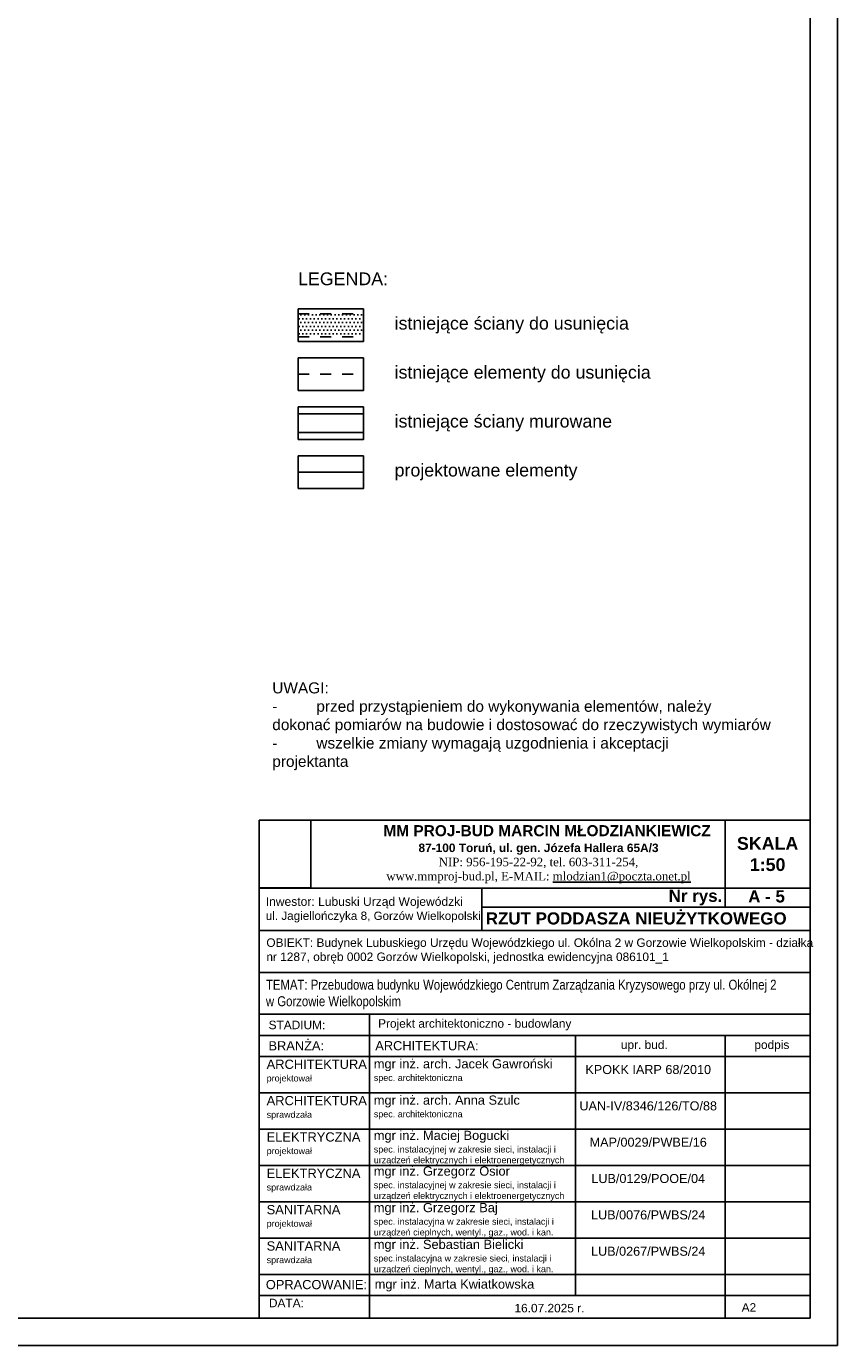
# Model space of a CAD drawing. Header units: millimetres. Extents: x 11979 to 23691, y 12825 to 41978.
# Tile 107 of 256: x 21771 to 22507, y 30141 to 31338. Entities that reach past the tile are written whole.
import ezdxf

# ---------------------------------------------------------------- set-up
doc = ezdxf.new("R2010")
doc.units = ezdxf.units.MM
doc.linetypes.add('4002', pattern=[2, 1, -1])
for name, color, linetype in [('- niebieska gruba', 161, 'Continuous'), ('-LEGENDA', 7, 'Continuous'), ('-RAMKA', 2, 'Continuous'), ('-SCIANY-NOSNE', 4, 'Continuous'), ('-WYMIAR', 8, 'Continuous'), ('0-RAMKA-1', 2, 'Continuous'), ('_PROJEKTOWANE', 5, 'Continuous'), ('KRESKOWANIE', 8, 'Continuous'), ('PATTERN_CLASS', 7, 'Continuous'), ('PROJEKTOWANE', 5, 'Continuous')]:
    doc.layers.add(name, color=color, linetype=linetype)
doc.layers.add('DO USU', color=7, linetype='Continuous', true_color=0x969696)
doc.layers.add('ISTN. BUD', color=253, linetype='Continuous', true_color=0x828282)
doc.styles.add('ARIAL', font='arial.ttf', dxfattribs={"height": 0.5})
doc.styles.get("Standard").update_dxf_attribs({"font": 'arial.ttf'})
picture_1 = doc.add_image_def('image6.jpg', size_in_pixel=(2304, 3037))

# ---------------------------------------------------------------- blocks, each defined once
blk = doc.blocks.new('fdfdssd')
at = {"layer": '-RAMKA', "color": 8}
for p in [(21287, 20416), (18317, 18316)]:
    blk.add_line(p, (21287, 18316), dxfattribs=at)
at = {"layer": '-RAMKA'}
blk.add_line((21262, 18341), (21262, 20391), dxfattribs=at)
at = {"layer": '-RAMKA', "color": 2}
blk.add_line((18442, 18341), (21262, 18341), dxfattribs=at)

msp = doc.modelspace()

# ---------------------------------------------------------------- hatches: boundary and pattern name
at = {"layer": 'ISTN. BUD'}
h = msp.add_hatch(dxfattribs=at)
h.set_pattern_fill('DOTS', color=256, scale=2.1675)
h.set_pattern_definition([(0, (354.508, 15740.1443), (1.72045312, 3.44090625), [0, -3.44090625])])
h.paths.add_polyline_path([(22017.71, 31056.46), (22076.89, 31056.46), (22076.89, 31077.22), (22017.71, 31077.22)])

# ---------------------------------------------------------------- linework, layer by layer
at = {"layer": '- niebieska gruba'}
msp.add_line((22017.71, 30933.59), (22076.89, 30933.59), dxfattribs=at)
at = {"layer": '-LEGENDA'}
for points in [[(22017.71, 31052.14), (22076.89, 31052.14), (22076.89, 31081.73), (22017.71, 31081.73)], [(22017.71, 31007.69), (22076.89, 31007.69), (22076.89, 31037.28), (22017.71, 31037.28)], [(22017.71, 30963.24), (22076.89, 30963.24), (22076.89, 30992.84), (22017.71, 30992.84)], [(22017.71, 30918.79), (22076.89, 30918.79), (22076.89, 30948.39), (22017.71, 30948.39)]]:
    msp.add_lwpolyline(points, close=True, dxfattribs=at)
at = {"layer": '-SCIANY-NOSNE'}
for p, q in [((22017.71, 30986.54), (22076.89, 30986.54)), ((22017.71, 30969.54), (22076.89, 30969.54))]:
    msp.add_line(p, q, dxfattribs=at)
at = {"layer": 'DO USU', "linetype": '4002', "ltscale": 10}
for p, q in [((22017.71, 31077.29), (22076.89, 31077.29)), ((22017.71, 31056.45), (22076.89, 31056.45)), ((22017.71, 31022.49), (22076.89, 31022.49))]:
    msp.add_line(p, q, dxfattribs=at)
at = {"layer": 'PATTERN_CLASS'}
for p, q in [((22405.28, 30617.64), (22405.28, 30538.85)), ((21982.35, 30556.12), (22482.42, 30556.12)), ((22184.25, 30556.12), (22184.25, 30517.55)), ((22184.25, 30538.85), (22482.42, 30538.85)), ((21982.35, 30517.55), (22482.42, 30517.55)), ((21982.35, 30479.64), (22482.42, 30479.64)), ((21982.35, 30441.73), (22482.42, 30441.73)), ((22082.38, 30441.73), (22082.38, 30165.87)), ((21982.35, 30422.44), (22482.42, 30422.44)), ((22269.53, 30422.44), (22269.53, 30186.46)), ((22405.28, 30422.44), (22405.28, 30165.87)), ((21982.35, 30403.16), (22482.42, 30403.16)), ((21982.35, 30403.16), (22482.42, 30403.16)), ((21982.35, 30370.18), (22482.42, 30370.18)), ((21982.35, 30337.2), (22482.42, 30337.2)), ((21982.35, 30304.23), (22482.42, 30304.23)), ((21982.35, 30271.25), (22482.42, 30271.25)), ((21982.35, 30238.27), (22482.42, 30238.27)), ((21982.35, 30205.29), (22482.42, 30205.29)), ((21982.35, 30186.46), (22482.42, 30186.46)), ((21982.35, 30165.87), (22482.42, 30165.87))]:
    msp.add_line(p, q, dxfattribs=at)
msp.add_lwpolyline([(21982.35, 30165.87), (22482.42, 30165.87), (22482.42, 30617.77), (21982.35, 30617.77)], close=True, dxfattribs=at)

# ---------------------------------------------------------------- block references
at = {"layer": '_PROJEKTOWANE'}
msp.add_blockref('fdfdssd', (1220.43, 11824.9), dxfattribs=at)

# ---------------------------------------------------------------- texts
at = {"layer": '0-RAMKA-1', "char_height": 11.56, "width": 810.8783, "attachment_point": 1}
for s, insert in [('LEGENDA:', (22017.56, 31114.89)), ('istniejące ściany do usunięcia ', (22105.19, 31074.59)), ('istniejące elementy do usunięcia', (22105.19, 31030.14)), ('istniejące ściany murowane', (22105.19, 30985.7)), ('projektowane elementy', (22105.19, 30941.25))]:
    msp.add_mtext(s, dxfattribs=dict(at, insert=insert))
at = {"layer": '0-RAMKA-1', "style": 'ARIAL'}
for s, insert, char_height, width, attachment_point in [('{\\fArial|b1|i0|c238|p34;\\H1.3x;    \\C170;MM PROJ-BUD MARCIN MŁODZIANKIEWICZ\\H0.7692x; \\C256;\\P87-100 Toruń, ul. gen. Józefa Hallera 65A/3\\P\\fTimes New Roman|b0|i0|c238|p18;NIP: 956-195-22-92, tel. 603-311-254,\\P\\C170;www.mmproj-bud.pl, E-MAIL: \\Lmlodzian1@poczta.onet.pl}', (22235.86, 30586.92), 7.714, 338.8396, 5), ('\\fArial|b1|i0|c238|p34;Nr rys. ', (22354.03, 30547.49), 11, 50.3342, 4), ('\\fArial|b1|i0|c238|p34;A - 5', (22426.26, 30548.51), 11, 295.2821, 4), ('\\fArial|b1|i0|c238|p34;RZUT PODDASZA NIEUŻYTKOWEGO', (22187.97, 30528.53), 11, 353.3315, 4), ('OBIEKT: Budynek Lubuskiego Urzędu Wojewódzkiego ul. Okólna 2 w Gorzowie Wielkopolskim - działka nr 1287, obręb 0002 Gorzów Wielkopolski, jednostka ewidencyjna 086101_1', (21988.75, 30499.03), 7.71403, 495.3944, 4), ('{\\fArial Narrow|b0|i0|c238|p34;\\H1.166738x;TEMAT: Przebudowa budynku Wojewódzkiego Centrum Zarządzania Kryzysowego przy ul. Okólnej 2 w Gorzowie Wielkopolskim}', (21988.36, 30459.59), 7.71403, 466.2419, 4), ('Projekt architektoniczno - budowlany', (22090.2, 30432.09), 7.714, 364.8363, 4), ('{\\fArial|b0|i0|c238|p34;STADIUM:}', (21990.79, 30431.86), 7.714, 82.5777, 4), ('{\\fArial|b0|i0|c238|p34;BRANŻA:}', (21990.68, 30413.03), 8.3333, 89.2072, 4), ('ARCHITEKTURA:', (22087.65, 30413.03), 8.3333, 227.4595, 4), ('{\\fArial|b0|i0|c238|p34;upr. bud.}', (22331.91, 30412.8), 7.714, 69.4263, 5), ('{\\fArial|b0|i0|c238|p34;podpis}', (22447.71, 30412.8), 7.714, 69.4263, 5), ('{\\fArial|b0|i0|c238|p34;mgr inż. arch. Jacek Gawroński\\P\\H0.7x;spec. architektoniczna}', (22086.29, 30390.1), 8.3333, 167.9203, 4), ('ARCHITEKTURA\\P\\H0.69651x;projektował', (21989, 30389.65), 8.375, 89.6532, 4), ('{\\fArial|b0|i0|c238|p34;KPOKK IARP 68/2010}', (22335.45, 30391.4), 8.2075, 114.491, 5), ('ARCHITEKTURA\\P{\\H0.69651x;sprawdzała}', (21989, 30356.67), 8.375, 89.6532, 4), ('mgr inż. arch. Anna Szulc\\P\\H0.7x;spec. architektoniczna', (22086.29, 30357.12), 8.3333, 167.9203, 4), ('\\A1;UAN-IV/8346/126/TO/88', (22335.45, 30358.42), 8.2075, 114.491, 5), ('ELEKTRYCZNA\\P{\\H0.69651x;projektował}', (21989, 30323.7), 8.375, 89.6532, 4), ('\\pxsm1;mgr inż. Maciej Bogucki\\P{\\H0.7x;spec. instalacyjnej w zakresie sieci, instalacji i urządzeń elektrycznych i elektroenergetycznych}', (22086.29, 30320.26), 8.33333, 183.8365, 4), ('MAP/0029/PWBE/16', (22335.45, 30325.44), 8.2075, 114.491, 5), ('ELEKTRYCZNA\\P{\\H0.69651x;sprawdzała}', (21989, 30290.72), 8.375, 89.6532, 4), ('\\pxsm1;mgr inż. Grzegorz Osior\\P{\\H0.7x;spec. \\fArial|b0|i0|c0|p34;instalacyjnej w zakresie sieci, instalacji i urządzeń elektrycznych i elektroenergetycznych}', (22086.29, 30287.85), 8.33333, 183.2442, 4), ('\\A1;LUB/0129/POOE/04', (22335.45, 30292.47), 8.2075, 114.491, 5), ('\\pxsm1;mgr inż. Grzegorz Baj\\P{\\H0.7x;spec. instalacyjna w zakresie sieci, instalacji i urządzeń cieplnych, wentyl., gaz., wod. i kan.}', (22086.29, 30254.69), 8.33333, 194.8187, 4), ('SANITARNA\\P{\\H0.69651x;projektował}', (21989, 30257.74), 8.375, 89.6532, 4), ('LUB/0076/PWBS/24', (22335.45, 30259.49), 8.2075, 114.491, 5), ('SANITARNA\\P{\\H0.69651x;sprawdzała}', (21989, 30224.76), 8.375, 89.6532, 4), ('\\pxsm1;mgr inż. Sebastian Bielicki\\P{\\H0.7x;spec.\\fArial|b0|i0|c0|p34;instalacyjna w zakresie sieci, instalacji i urządzeń cieplnych, wentyl., gaz., wod. i kan.}', (22086.29, 30221.34), 8.33333, 167.9203, 4), ('\\A1;LUB/0267/PWBS/24', (22335.45, 30226.51), 8.2075, 114.491, 5), ('OPRACOWANIE:', (21988.28, 30196.22), 8.3333, 89.2072, 4), ('mgr inż. Marta Kwiatkowska', (22087.09, 30195.48), 8.3333, 167.9203, 4), ('{\\fArial|b0|i0|c238|p34;DATA:}', (21991.09, 30179.57), 7.714, 82.5777, 4), ('16.07.2025 r.', (22214.03, 30174.86), 7.714, 122.8796, 4), ('A2', (22420.31, 30175.52), 7.714, 77.1403, 4)]:
    msp.add_mtext(s, dxfattribs=dict(at, insert=insert, char_height=char_height, width=width, attachment_point=attachment_point))
at = {"layer": '0-RAMKA-1', "insert": (21988.19, 30536.4), "char_height": 7.8436, "width": 258.5859, "attachment_point": 4, "line_spacing_factor": 0.996, "style": 'ARIAL'}
msp.add_mtext('\\pxt24.218372;Inwestor: Lubuski Urząd Wojewódzki\\P{\\H0.968939x;ul. Jagiellończyka 8, \\H0.986842x;Gorzów Wielkopolski}', dxfattribs=at)
at = {"layer": 'KRESKOWANIE', "insert": (22443.85, 30586.98), "char_height": 11.5711, "width": 77.1403, "attachment_point": 5, "style": 'ARIAL'}
msp.add_mtext('{\\fArial|b1|i0|c238|p34;SKALA\\P1:50}', dxfattribs=at)
at = {"layer": 'PROJEKTOWANE', "color": 0, "insert": (21994.14, 30742.83), "char_height": 10, "width": 501.1709, "attachment_point": 1}
msp.add_mtext('UWAGI:\\P-^Iprzed przystąpieniem do wykonywania elementów, należy \\Pdokonać pomiarów na budowie i dostosować do rzeczywistych wymiarów\\P-^Iwszelkie zmiany wymagają uzgodnienia i akceptacji \\Pprojektanta', dxfattribs=at)

# ---------------------------------------------------------------- pictures from other files: only their frames are drawn
at = {"layer": '-WYMIAR'}
image = msp.add_image(picture_1, insert=(21982.35, 30556.23), size_in_units=(46.74, 61.61), dxfattribs=at)
image.dxf.flags = 7
image = msp.add_image(picture_1, insert=(21982.35, 30556.12), size_in_units=(0.0785, 0.103), dxfattribs=at)
image.dxf.flags = 7

doc.saveas('drawing.dxf')
